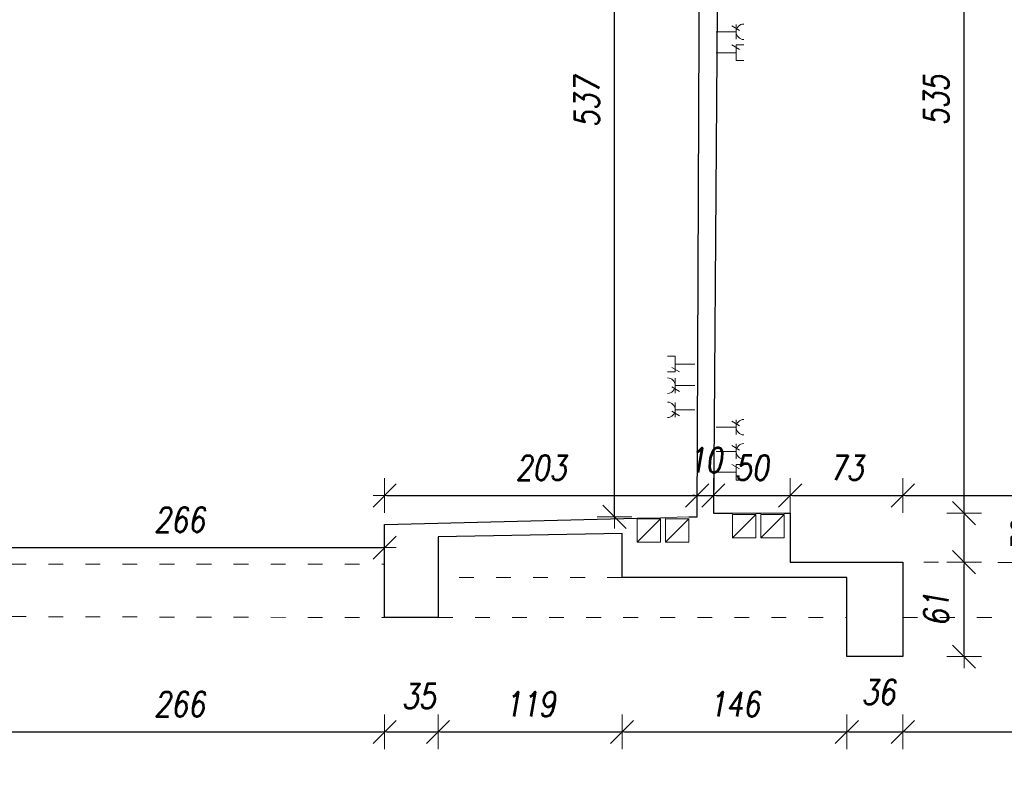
# Model space of a CAD drawing. Header units: millimetres. Extents: x -58431 to 28973, y -32170 to 9431.
# Tile 41 of 54: x -28274 to -21895, y -9291 to -4291. Entities that reach past the tile are written whole.
import ezdxf

# ---------------------------------------------------------------- set-up
doc = ezdxf.new("R2010")
doc.units = ezdxf.units.MM
doc.header["$LTSCALE"] = 8
doc.linetypes.add('ACAD_ISO03W100', pattern=[30, 12, -18])
doc.layers.get('Defpoints').update_dxf_attribs({"lineweight": 0})
for name, color, linetype, lineweight in [('A_DIMEN', 7, 'Continuous', 0), ('BAM_OPISY POWIERZCHNI', 40, 'Continuous', 0), ('instalacje', 6, 'Continuous', 0), ('OTWARCIE WENTYLACJI', 255, 'Continuous', 0), ('piętro_podciąg', 2, 'ACAD_ISO03W100', 0), ('piętro_rzut', 7, 'Continuous', 30)]:
    doc.layers.add(name, color=color, linetype=linetype, lineweight=lineweight)
doc.styles.add('ROMANS1', font='romans.shx', dxfattribs={"width": 0.8, "oblique": 10})
doc.dimstyles.new('NARCH100', dxfattribs={"dimscale": 100, "dimtxt": 1.6, "dimasz": 0.15, "dimexe": 0, "dimexo": 0, "dimgap": 1, "dimtad": 1, "dimdec": 0, "dimlfac": 0.1, "dimrnd": 1, "dimdsep": 46, "dimtxsty": 'ROMANS1', "dimblk": 'wym', "dimcen": -1.5, "dimse1": 1, "dimse2": 1, "dimclrd": 4, "dimclre": 4, "dimclrt": 3, "dimadec": 0, "dimazin": 0, "dimtfac": 0.04, "dimtdec": 0, "dimtmove": 2, "dimatfit": 3, "dimldrblk": 'wym', "dimfxl": 0, "dimtolj": 1, "dimarcsym": 0})

# ---------------------------------------------------------------- blocks, each defined once
blk = doc.blocks.new('wym')
at = {"layer": 'A_DIMEN', "color": 4, "ltscale": 100}
for p, q in [((-5, -5), (5, 5)), ((0, -7.5), (0, 7.5)), ((-5, 0), (5, 0))]:
    blk.add_line(p, q, dxfattribs=at)
blk = doc.blocks.new('*D737')
at = {"layer": 'BAM_OPISY POWIERZCHNI', "color": 4, "lineweight": -2, "transparency": 16777216}
blk.add_line((-28553, -7711.9), (-25925, -7711.9), dxfattribs=at)
at = {"layer": 'Defpoints', "color": 0, "transparency": 16777216}
for p in [(-25910, -7563), (-25910, -7711.9), (-28568, -7818.4)]:
    blk.add_point(p, dxfattribs=at)
at = {"layer": 'BAM_OPISY POWIERZCHNI', "color": 4, "lineweight": -2, "transparency": 16777216, "xscale": 15, "yscale": 15, "zscale": 15, "rotation": 179.9999999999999}
blk.add_blockref('wym', (-28568, -7711.9), dxfattribs=at)
at = {"layer": 'BAM_OPISY POWIERZCHNI', "color": 4, "lineweight": -2, "transparency": 16777216, "xscale": 15, "yscale": 15, "zscale": 15}
blk.add_blockref('wym', (-25910, -7711.9), dxfattribs=at)
at = {"layer": 'BAM_OPISY POWIERZCHNI', "color": 3, "transparency": 16777216, "insert": (-27239, -7531.9), "char_height": 160, "attachment_point": 5, "style": 'ROMANS1'}
blk.add_mtext('\\A1;266', dxfattribs=at)
blk = doc.blocks.new('*D738')
at = {"layer": 'BAM_OPISY POWIERZCHNI', "color": 4, "lineweight": -2, "transparency": 16777216}
blk.add_line((-25895, -7374.4), (-23899.6, -7374.4), dxfattribs=at)
at = {"layer": 'Defpoints', "color": 0, "transparency": 16777216}
for p in [(-23884.6, -7374.4), (-23884.6, -7505.8), (-25910, -7563)]:
    blk.add_point(p, dxfattribs=at)
at = {"layer": 'BAM_OPISY POWIERZCHNI', "color": 4, "lineweight": -2, "transparency": 16777216, "xscale": 15, "yscale": 15, "zscale": 15, "rotation": 179.9999999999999}
blk.add_blockref('wym', (-25910, -7374.4), dxfattribs=at)
at = {"layer": 'BAM_OPISY POWIERZCHNI', "color": 4, "lineweight": -2, "transparency": 16777216, "xscale": 15, "yscale": 15, "zscale": 15}
blk.add_blockref('wym', (-23884.6, -7374.4), dxfattribs=at)
at = {"layer": 'BAM_OPISY POWIERZCHNI', "color": 3, "transparency": 16777216, "insert": (-24897.3, -7194.4), "char_height": 160, "attachment_point": 5, "style": 'ROMANS1'}
blk.add_mtext('\\A1;203', dxfattribs=at)
blk = doc.blocks.new('*D739')
at = {"layer": 'BAM_OPISY POWIERZCHNI', "color": 4, "lineweight": -2, "transparency": 16777216}
for p, q in [((-23899.6, -7374.4), (-23914.6, -7374.4)), ((-23884.6, -7374.4), (-23779.8, -7374.4)), ((-23764.8, -7374.4), (-23749.8, -7374.4))]:
    blk.add_line(p, q, dxfattribs=at)
at = {"layer": 'Defpoints', "color": 0, "transparency": 16777216}
for p in [(-23779.8, -7374.4), (-23884.6, -7505.8), (-23779.8, -7488.5)]:
    blk.add_point(p, dxfattribs=at)
at = {"layer": 'BAM_OPISY POWIERZCHNI', "color": 4, "lineweight": -2, "transparency": 16777216, "xscale": 15, "yscale": 15, "zscale": 15}
for p, rotation in [((-23884.6, -7374.4), 359.9999999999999), ((-23779.8, -7374.4), 179.9999999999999)]:
    blk.add_blockref('wym', p, dxfattribs=dict(at, rotation=rotation))
at = {"layer": 'BAM_OPISY POWIERZCHNI', "color": 3, "transparency": 16777216, "insert": (-23832.2, -7144.4), "char_height": 160, "attachment_point": 5, "style": 'ROMANS1'}
blk.add_mtext('\\A1;10', dxfattribs=at)
blk = doc.blocks.new('*D740')
at = {"layer": 'BAM_OPISY POWIERZCHNI', "color": 4, "lineweight": -2, "transparency": 16777216}
blk.add_line((-23764.8, -7374.4), (-23297.4, -7374.4), dxfattribs=at)
at = {"layer": 'Defpoints', "color": 0, "transparency": 16777216}
for p in [(-23282.4, -7374.4), (-23779.8, -7488.5), (-23282.4, -7488.5)]:
    blk.add_point(p, dxfattribs=at)
at = {"layer": 'BAM_OPISY POWIERZCHNI', "color": 4, "lineweight": -2, "transparency": 16777216, "xscale": 15, "yscale": 15, "zscale": 15, "rotation": 179.9999999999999}
blk.add_blockref('wym', (-23779.8, -7374.4), dxfattribs=at)
at = {"layer": 'BAM_OPISY POWIERZCHNI', "color": 4, "lineweight": -2, "transparency": 16777216, "xscale": 15, "yscale": 15, "zscale": 15}
blk.add_blockref('wym', (-23282.4, -7374.4), dxfattribs=at)
at = {"layer": 'BAM_OPISY POWIERZCHNI', "color": 3, "transparency": 16777216, "insert": (-23531.1, -7194.4), "char_height": 160, "attachment_point": 5, "style": 'ROMANS1'}
blk.add_mtext('\\A1;50', dxfattribs=at)
blk = doc.blocks.new('*D741')
at = {"layer": 'BAM_OPISY POWIERZCHNI', "color": 4, "lineweight": -2, "transparency": 16777216}
blk.add_line((-23267.4, -7374.4), (-22567.4, -7374.4), dxfattribs=at)
at = {"layer": 'Defpoints', "color": 0, "transparency": 16777216}
for p in [(-22552.4, -7374.4), (-23282.4, -7488.5), (-22552.4, -7806.3)]:
    blk.add_point(p, dxfattribs=at)
at = {"layer": 'BAM_OPISY POWIERZCHNI', "color": 4, "lineweight": -2, "transparency": 16777216, "xscale": 15, "yscale": 15, "zscale": 15, "rotation": 179.9999999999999}
blk.add_blockref('wym', (-23282.4, -7374.4), dxfattribs=at)
at = {"layer": 'BAM_OPISY POWIERZCHNI', "color": 4, "lineweight": -2, "transparency": 16777216, "xscale": 15, "yscale": 15, "zscale": 15}
blk.add_blockref('wym', (-22552.4, -7374.4), dxfattribs=at)
at = {"layer": 'BAM_OPISY POWIERZCHNI', "color": 3, "transparency": 16777216, "insert": (-22917.4, -7194.4), "char_height": 160, "attachment_point": 5, "style": 'ROMANS1'}
blk.add_mtext('\\A1;73', dxfattribs=at)
blk = doc.blocks.new('*D742')
at = {"layer": 'BAM_OPISY POWIERZCHNI', "color": 4, "lineweight": -2, "transparency": 16777216}
blk.add_line((-22537.4, -7374.4), (-19935.8, -7374.4), dxfattribs=at)
at = {"layer": 'Defpoints', "color": 0, "transparency": 16777216}
for p in [(-19920.8, -7374.4), (-19920.8, -7461.7), (-22552.4, -7806.3)]:
    blk.add_point(p, dxfattribs=at)
at = {"layer": 'BAM_OPISY POWIERZCHNI', "color": 4, "lineweight": -2, "transparency": 16777216, "xscale": 15, "yscale": 15, "zscale": 15, "rotation": 179.9999999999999}
blk.add_blockref('wym', (-22552.4, -7374.4), dxfattribs=at)
at = {"layer": 'BAM_OPISY POWIERZCHNI', "color": 4, "lineweight": -2, "transparency": 16777216, "xscale": 15, "yscale": 15, "zscale": 15}
blk.add_blockref('wym', (-19920.8, -7374.4), dxfattribs=at)
at = {"layer": 'BAM_OPISY POWIERZCHNI', "color": 3, "transparency": 16777216, "insert": (-21236.6, -7194.4), "char_height": 160, "attachment_point": 5, "style": 'ROMANS1'}
blk.add_mtext('\\A1;263', dxfattribs=at)
blk = doc.blocks.new('*D608')
at = {"layer": 'BAM_OPISY POWIERZCHNI', "color": 4, "lineweight": -2, "transparency": 16777216}
blk.add_line((-28553, -8906.4), (-25925, -8906.4), dxfattribs=at)
at = {"layer": 'Defpoints', "color": 0, "transparency": 16777216}
for p in [(-28568, -8158.5), (-25910, -8165.5), (-25910, -8906.4)]:
    blk.add_point(p, dxfattribs=at)
at = {"layer": 'BAM_OPISY POWIERZCHNI', "color": 4, "lineweight": -2, "transparency": 16777216, "xscale": 15, "yscale": 15, "zscale": 15, "rotation": 179.9999999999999}
blk.add_blockref('wym', (-28568, -8906.4), dxfattribs=at)
at = {"layer": 'BAM_OPISY POWIERZCHNI', "color": 4, "lineweight": -2, "transparency": 16777216, "xscale": 15, "yscale": 15, "zscale": 15}
blk.add_blockref('wym', (-25910, -8906.4), dxfattribs=at)
at = {"layer": 'BAM_OPISY POWIERZCHNI', "color": 3, "transparency": 16777216, "insert": (-27239, -8726.4), "char_height": 160, "attachment_point": 5, "style": 'ROMANS1'}
blk.add_mtext('\\A1;266', dxfattribs=at)
blk = doc.blocks.new('*D609')
at = {"layer": 'BAM_OPISY POWIERZCHNI', "color": 4, "lineweight": -2, "transparency": 16777216}
blk.add_line((-25895, -8906.4), (-25578.7, -8906.4), dxfattribs=at)
at = {"layer": 'Defpoints', "color": 0, "transparency": 16777216}
for p in [(-25910, -8165.5), (-25563.7, -8165.5), (-25563.7, -8906.4)]:
    blk.add_point(p, dxfattribs=at)
at = {"layer": 'BAM_OPISY POWIERZCHNI', "color": 4, "lineweight": -2, "transparency": 16777216, "xscale": 15, "yscale": 15, "zscale": 15, "rotation": 179.9999999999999}
blk.add_blockref('wym', (-25910, -8906.4), dxfattribs=at)
at = {"layer": 'BAM_OPISY POWIERZCHNI', "color": 4, "lineweight": -2, "transparency": 16777216, "xscale": 15, "yscale": 15, "zscale": 15}
blk.add_blockref('wym', (-25563.7, -8906.4), dxfattribs=at)
at = {"layer": 'BAM_OPISY POWIERZCHNI', "color": 3, "transparency": 16777216, "insert": (-25688.6, -8674.8), "char_height": 160, "attachment_point": 5, "style": 'ROMANS1'}
blk.add_mtext('\\A1;35', dxfattribs=at)
blk = doc.blocks.new('*D610')
at = {"layer": 'BAM_OPISY POWIERZCHNI', "color": 4, "lineweight": -2, "transparency": 16777216}
blk.add_line((-25548.7, -8906.4), (-24386.5, -8906.4), dxfattribs=at)
at = {"layer": 'Defpoints', "color": 0, "transparency": 16777216}
for p in [(-24371.5, -7905.8), (-25563.7, -8165.5), (-24371.5, -8906.4)]:
    blk.add_point(p, dxfattribs=at)
at = {"layer": 'BAM_OPISY POWIERZCHNI', "color": 4, "lineweight": -2, "transparency": 16777216, "xscale": 15, "yscale": 15, "zscale": 15, "rotation": 179.9999999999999}
blk.add_blockref('wym', (-25563.7, -8906.4), dxfattribs=at)
at = {"layer": 'BAM_OPISY POWIERZCHNI', "color": 4, "lineweight": -2, "transparency": 16777216, "xscale": 15, "yscale": 15, "zscale": 15}
blk.add_blockref('wym', (-24371.5, -8906.4), dxfattribs=at)
at = {"layer": 'BAM_OPISY POWIERZCHNI', "color": 3, "transparency": 16777216, "insert": (-24967.6, -8726.4), "char_height": 160, "attachment_point": 5, "style": 'ROMANS1'}
blk.add_mtext('\\A1;119', dxfattribs=at)
blk = doc.blocks.new('*D611')
at = {"layer": 'BAM_OPISY POWIERZCHNI', "color": 4, "lineweight": -2, "transparency": 16777216}
blk.add_line((-24356.5, -8906.4), (-22930.6, -8906.4), dxfattribs=at)
at = {"layer": 'Defpoints', "color": 0, "transparency": 16777216}
for p in [(-24371.5, -7905.8), (-22915.6, -7905.8), (-22915.6, -8906.4)]:
    blk.add_point(p, dxfattribs=at)
at = {"layer": 'BAM_OPISY POWIERZCHNI', "color": 4, "lineweight": -2, "transparency": 16777216, "xscale": 15, "yscale": 15, "zscale": 15, "rotation": 179.9999999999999}
blk.add_blockref('wym', (-24371.5, -8906.4), dxfattribs=at)
at = {"layer": 'BAM_OPISY POWIERZCHNI', "color": 4, "lineweight": -2, "transparency": 16777216, "xscale": 15, "yscale": 15, "zscale": 15}
blk.add_blockref('wym', (-22915.6, -8906.4), dxfattribs=at)
at = {"layer": 'BAM_OPISY POWIERZCHNI', "color": 3, "transparency": 16777216, "insert": (-23643.5, -8726.4), "char_height": 160, "attachment_point": 5, "style": 'ROMANS1'}
blk.add_mtext('\\A1;146', dxfattribs=at)
blk = doc.blocks.new('*D612')
at = {"layer": 'BAM_OPISY POWIERZCHNI', "color": 4, "lineweight": -2, "transparency": 16777216}
blk.add_line((-22900.6, -8906.4), (-22567.4, -8906.4), dxfattribs=at)
at = {"layer": 'Defpoints', "color": 0, "transparency": 16777216}
for p in [(-22915.6, -7905.8), (-22552.4, -8418.4), (-22552.4, -8906.4)]:
    blk.add_point(p, dxfattribs=at)
at = {"layer": 'BAM_OPISY POWIERZCHNI', "color": 4, "lineweight": -2, "transparency": 16777216, "xscale": 15, "yscale": 15, "zscale": 15, "rotation": 179.9999999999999}
blk.add_blockref('wym', (-22915.6, -8906.4), dxfattribs=at)
at = {"layer": 'BAM_OPISY POWIERZCHNI', "color": 4, "lineweight": -2, "transparency": 16777216, "xscale": 15, "yscale": 15, "zscale": 15}
blk.add_blockref('wym', (-22552.4, -8906.4), dxfattribs=at)
at = {"layer": 'BAM_OPISY POWIERZCHNI', "color": 3, "transparency": 16777216, "insert": (-22710.3, -8648.6), "char_height": 160, "attachment_point": 5, "style": 'ROMANS1'}
blk.add_mtext('\\A1;36', dxfattribs=at)
blk = doc.blocks.new('*D613')
at = {"layer": 'BAM_OPISY POWIERZCHNI', "color": 4, "lineweight": -2, "transparency": 16777216}
blk.add_line((-22537.4, -8906.4), (-19935.8, -8906.4), dxfattribs=at)
at = {"layer": 'Defpoints', "color": 0, "transparency": 16777216}
for p in [(-19920.8, -8164.3), (-22552.4, -8418.4), (-19920.8, -8906.4)]:
    blk.add_point(p, dxfattribs=at)
at = {"layer": 'BAM_OPISY POWIERZCHNI', "color": 4, "lineweight": -2, "transparency": 16777216, "xscale": 15, "yscale": 15, "zscale": 15, "rotation": 179.9999999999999}
blk.add_blockref('wym', (-22552.4, -8906.4), dxfattribs=at)
at = {"layer": 'BAM_OPISY POWIERZCHNI', "color": 4, "lineweight": -2, "transparency": 16777216, "xscale": 15, "yscale": 15, "zscale": 15}
blk.add_blockref('wym', (-19920.8, -8906.4), dxfattribs=at)
at = {"layer": 'BAM_OPISY POWIERZCHNI', "color": 3, "transparency": 16777216, "insert": (-21236.6, -8726.4), "char_height": 160, "attachment_point": 5, "style": 'ROMANS1'}
blk.add_mtext('\\A1;263', dxfattribs=at)
blk = doc.blocks.new('*D646')
at = {"layer": 'BAM_OPISY POWIERZCHNI', "color": 4, "lineweight": -2, "transparency": 16777216}
blk.add_line((-24420.4, -7497.2), (-24420.4, -2154.6), dxfattribs=at)
at = {"layer": 'Defpoints', "color": 0, "transparency": 16777216}
for p in [(-24420.4, -2139.6), (-23836.5, -2139.6), (-23884.6, -7512.2)]:
    blk.add_point(p, dxfattribs=at)
at = {"layer": 'BAM_OPISY POWIERZCHNI', "color": 4, "lineweight": -2, "transparency": 16777216, "xscale": 15, "yscale": 15, "zscale": 15}
for p, rotation in [((-24420.4, -2139.6), 90), ((-24420.4, -7512.2), 270)]:
    blk.add_blockref('wym', p, dxfattribs=dict(at, rotation=rotation))
at = {"layer": 'BAM_OPISY POWIERZCHNI', "color": 3, "transparency": 16777216, "insert": (-24600.4, -4825.9), "char_height": 160, "attachment_point": 5, "rotation": 90, "style": 'ROMANS1'}
blk.add_mtext('\\A1;537', dxfattribs=at)
blk = doc.blocks.new('*D647')
at = {"layer": 'BAM_OPISY POWIERZCHNI', "color": 4, "lineweight": -2, "transparency": 16777216}
blk.add_line((-22155.7, -8403.4), (-22155.7, -7821.3), dxfattribs=at)
at = {"layer": 'Defpoints', "color": 0, "transparency": 16777216}
for p in [(-22550.8, -7806.3), (-22155.7, -7806.3), (-22552.4, -8418.4)]:
    blk.add_point(p, dxfattribs=at)
at = {"layer": 'BAM_OPISY POWIERZCHNI', "color": 4, "lineweight": -2, "transparency": 16777216, "xscale": 15, "yscale": 15, "zscale": 15}
for p, rotation in [((-22155.7, -7806.3), 90), ((-22155.7, -8418.4), 270)]:
    blk.add_blockref('wym', p, dxfattribs=dict(at, rotation=rotation))
at = {"layer": 'BAM_OPISY POWIERZCHNI', "color": 3, "transparency": 16777216, "insert": (-22335.7, -8112.4), "char_height": 160, "attachment_point": 5, "rotation": 90, "style": 'ROMANS1'}
blk.add_mtext('\\A1;61', dxfattribs=at)
blk = doc.blocks.new('*D648')
at = {"layer": 'BAM_OPISY POWIERZCHNI', "color": 4, "lineweight": -2, "transparency": 16777216}
blk.add_line((-22155.7, -7791.3), (-22155.7, -7503.5), dxfattribs=at)
at = {"layer": 'Defpoints', "color": 0, "transparency": 16777216}
for p in [(-23282.4, -7488.5), (-22155.7, -7488.5), (-22550.8, -7806.3)]:
    blk.add_point(p, dxfattribs=at)
at = {"layer": 'BAM_OPISY POWIERZCHNI', "color": 4, "lineweight": -2, "transparency": 16777216, "xscale": 15, "yscale": 15, "zscale": 15}
for p, rotation in [((-22155.7, -7488.5), 90), ((-22155.7, -7806.3), 270)]:
    blk.add_blockref('wym', p, dxfattribs=dict(at, rotation=rotation))
at = {"layer": 'BAM_OPISY POWIERZCHNI', "color": 3, "transparency": 16777216, "insert": (-21765.7, -7647.4), "char_height": 160, "attachment_point": 5, "rotation": 90, "style": 'ROMANS1'}
blk.add_mtext('\\A1;32', dxfattribs=at)
blk = doc.blocks.new('*D649')
at = {"layer": 'BAM_OPISY POWIERZCHNI', "color": 4, "lineweight": -2, "transparency": 16777216}
blk.add_line((-22155.7, -7473.5), (-22155.7, -2154), dxfattribs=at)
at = {"layer": 'Defpoints', "color": 0, "transparency": 16777216}
for p in [(-23739.8, -2139), (-22155.7, -2139), (-23282.4, -7488.5)]:
    blk.add_point(p, dxfattribs=at)
at = {"layer": 'BAM_OPISY POWIERZCHNI', "color": 4, "lineweight": -2, "transparency": 16777216, "xscale": 15, "yscale": 15, "zscale": 15}
for p, rotation in [((-22155.7, -2139), 90), ((-22155.7, -7488.5), 270)]:
    blk.add_blockref('wym', p, dxfattribs=dict(at, rotation=rotation))
at = {"layer": 'BAM_OPISY POWIERZCHNI', "color": 3, "transparency": 16777216, "insert": (-22335.7, -4813.7), "char_height": 160, "attachment_point": 5, "rotation": 90, "style": 'ROMANS1'}
blk.add_mtext('\\A1;535', dxfattribs=at)

msp = doc.modelspace()

# ---------------------------------------------------------------- linework, layer by layer
at = {"layer": 'instalacje'}
for p, q in [((-24273.3, -7676.6), (-24122.7, -7526.2)), ((-24122.7, -7526.2), (-24273.3, -7526.2)), ((-24273.3, -7526.2), (-24273.3, -7676.6)), ((-24122.7, -7676.6), (-24122.7, -7526.2)), ((-24090.4, -7676.6), (-23939.8, -7526.2)), ((-23939.8, -7526.2), (-24090.4, -7526.2)), ((-24090.4, -7526.2), (-24090.4, -7676.6)), ((-23939.8, -7676.6), (-23939.8, -7526.2)), ((-23655.2, -7648.2), (-23504.7, -7497.8)), ((-23504.7, -7497.8), (-23655.2, -7497.8)), ((-23655.2, -7497.8), (-23655.2, -7648.2)), ((-23504.7, -7648.2), (-23504.7, -7497.8)), ((-23472.3, -7648.2), (-23321.8, -7497.8)), ((-23321.8, -7497.8), (-23472.3, -7497.8)), ((-23472.3, -7497.8), (-23472.3, -7648.2)), ((-23321.8, -7648.2), (-23321.8, -7497.8)), ((-23655.2, -7648.2), (-23504.7, -7648.2)), ((-23472.3, -7648.2), (-23321.8, -7648.2)), ((-24273.3, -7676.6), (-24122.7, -7676.6)), ((-24090.4, -7676.6), (-23939.8, -7676.6))]:
    msp.add_line(p, q, dxfattribs=at)
for points in [[(-23611.3, -4361), (-23661, -4331.1)], [(-23632.9, -4321.7), (-23632.9, -4417.6)], [(-23632.9, -4369.7), (-23760.9, -4369.7)], [(-23611.3, -4483.8), (-23661, -4453.9)], [(-23632.9, -4555.5), (-23632.9, -4455.1)], [(-23582.6, -4455.1), (-23632.9, -4455.1)], [(-23632.9, -4505.3), (-23760.9, -4505.3)], [(-23582.6, -4555.5), (-23632.9, -4555.5)], [(-24077.3, -6472.2), (-24027.1, -6472.2)], [(-24027.1, -6472.2), (-24027.1, -6572.7)], [(-24048.6, -6543.9), (-23998.9, -6573.8)], [(-24027.1, -6522.4), (-23899.1, -6522.4)], [(-24077.3, -6572.7), (-24027.1, -6572.7)], [(-24027.1, -6710.2), (-24027.1, -6614.3)], [(-24048.6, -6670.9), (-23998.9, -6700.8)], [(-24027.1, -6662.2), (-23899.1, -6662.2)], [(-24027.1, -6867.1), (-24027.1, -6771.2)], [(-24027.1, -6819.1), (-23899.1, -6819.1)], [(-24048.6, -6827.8), (-23998.9, -6857.7)], [(-23632.9, -6883.6), (-23632.9, -6979.5)], [(-23632.9, -6931.5), (-23760.9, -6931.5)], [(-23611.3, -6922.9), (-23661, -6893)], [(-23611.3, -7079.8), (-23661, -7049.9)], [(-23632.9, -7040.5), (-23632.9, -7136.4)], [(-23632.9, -7088.5), (-23760.9, -7088.5)], [(-23611.3, -7202.6), (-23661, -7172.7)], [(-23632.9, -7274.3), (-23632.9, -7173.8)], [(-23582.6, -7173.8), (-23632.9, -7173.8)], [(-23632.9, -7224.1), (-23760.9, -7224.1)], [(-23582.6, -7274.3), (-23632.9, -7274.3)]]:
    msp.add_lwpolyline(points, dxfattribs=at)
for centre, start, end in [((-23582.6, -4369.7), 90, 270), ((-24077.3, -6662.2), 270, 90), ((-24077.3, -6819.1), 270, 90), ((-23582.6, -6931.5), 90, 270), ((-23582.6, -7088.5), 90, 270)]:
    msp.add_arc(centre, 50.2, start, end, dxfattribs=at)
at = {"layer": 'OTWARCIE WENTYLACJI'}
for points in [[(-24122.7, -7518.2), (-24273.3, -7522)], [(-23939.8, -7513.6), (-24090.4, -7517.4)], [(-23504.7, -7488.5), (-23655.2, -7488.5)], [(-23321.8, -7488.5), (-23472.3, -7488.5)]]:
    msp.add_lwpolyline(points, dxfattribs=at)
at = {"layer": 'piętro_podciąg'}
for points in [[(-28568, -7818.4), (-25910, -7818.4)], [(-19920.8, -7813), (-22552.4, -7806.3)], [(-24371.5, -7905.8), (-25563.7, -7905.8)], [(-28568, -8158.5), (-25910, -8165.5)], [(-25563.7, -8165.5), (-22915.6, -8165.5)], [(-22552.4, -8165.5), (-19920.8, -8165.5)]]:
    msp.add_lwpolyline(points, dxfattribs=at)
at = {"layer": 'piętro_rzut'}
for points in [[(-21659.8, -2139), (-23739.8, -2139), (-23779.8, -7488.5), (-23655.2, -7488.5)], [(-23884.6, -7512.2), (-23863.4, -2282.3)], [(-22552.4, -7806.3), (-22552.4, -8418.4), (-22915.6, -8418.4), (-22915.6, -7905.8), (-24371.5, -7905.8), (-24371.5, -7621), (-25563.7, -7642), (-25563.7, -8165.5), (-25910, -8165.5), (-25910, -7563), (-24273.3, -7522)], [(-24122.7, -7518.2), (-24090.4, -7517.4)], [(-23939.8, -7513.6), (-23884.6, -7512.2)], [(-23504.7, -7488.5), (-23472.3, -7488.5)], [(-23321.8, -7488.5), (-23282.4, -7488.5), (-23282.4, -7806.3), (-22552.4, -7806.3)]]:
    msp.add_lwpolyline(points, dxfattribs=at)

# ---------------------------------------------------------------- dimensions: what is measured, and where the dimension line sits
at = {"layer": 'BAM_OPISY POWIERZCHNI'}
for base, p1, p2, picture, middle in [((-24420.4, -2139.6), (-23884.6, -7512.2), (-23836.5, -2139.6), '*D646', (-24600.4, -4825.9)), ((-22155.7, -2139), (-23282.4, -7488.5), (-23739.8, -2139), '*D649', (-22335.7, -4813.7)), ((-22155.7, -7488.5), (-22550.8, -7806.3), (-23282.4, -7488.5), '*D648', (-21765.7, -7647.4)), ((-22155.7, -7806.3), (-22552.4, -8418.4), (-22550.8, -7806.3), '*D647', (-22335.7, -8112.4))]:
    dim = msp.add_linear_dim(base=base, p1=p1, p2=p2, angle=90, dimstyle='NARCH100', dxfattribs=at)
    dim.commit()
    dim.dimension.update_dxf_attribs({"geometry": picture, "text_midpoint": middle})
for base, p1, p2, picture, middle in [((-23779.8, -7374.4), (-23884.6, -7505.8), (-23779.8, -7488.5), '*D739', (-23832.2, -7144.4)), ((-23884.6, -7374.4), (-25910, -7563), (-23884.6, -7505.8), '*D738', (-24897.3, -7194.4)), ((-23282.4, -7374.4), (-23779.8, -7488.5), (-23282.4, -7488.5), '*D740', (-23531.1, -7194.4)), ((-22552.4, -7374.4), (-23282.4, -7488.5), (-22552.4, -7806.3), '*D741', (-22917.4, -7194.4)), ((-19920.8, -7374.4), (-22552.4, -7806.3), (-19920.8, -7461.7), '*D742', (-21236.6, -7194.4)), ((-25910, -7711.9), (-28568, -7818.4), (-25910, -7563), '*D737', (-27239, -7531.9)), ((-24371.5, -8906.4), (-25563.7, -8165.5), (-24371.5, -7905.8), '*D610', (-24967.6, -8726.4)), ((-22915.6, -8906.4), (-24371.5, -7905.8), (-22915.6, -7905.8), '*D611', (-23643.5, -8726.4)), ((-25910, -8906.4), (-28568, -8158.5), (-25910, -8165.5), '*D608', (-27239, -8726.4)), ((-19920.8, -8906.4), (-22552.4, -8418.4), (-19920.8, -8164.3), '*D613', (-21236.6, -8726.4))]:
    dim = msp.add_linear_dim(base=base, p1=p1, p2=p2, dimstyle='NARCH100', dxfattribs=at)
    dim.commit()
    dim.dimension.update_dxf_attribs({"geometry": picture, "text_midpoint": middle})
for base, p1, p2, picture, middle in [((-22552.4, -8906.4), (-22915.6, -7905.8), (-22552.4, -8418.4), '*D612', (-22710.3, -8648.6)), ((-25563.7, -8906.4), (-25910, -8165.5), (-25563.7, -8165.5), '*D609', (-25688.6, -8674.8))]:
    dim = msp.add_linear_dim(base=base, p1=p1, p2=p2, dimstyle='NARCH100', dxfattribs=at)
    dim.commit()
    dim.dimension.update_dxf_attribs({"geometry": picture, "text_midpoint": middle, "dimtype": 160})

doc.saveas('drawing.dxf')
